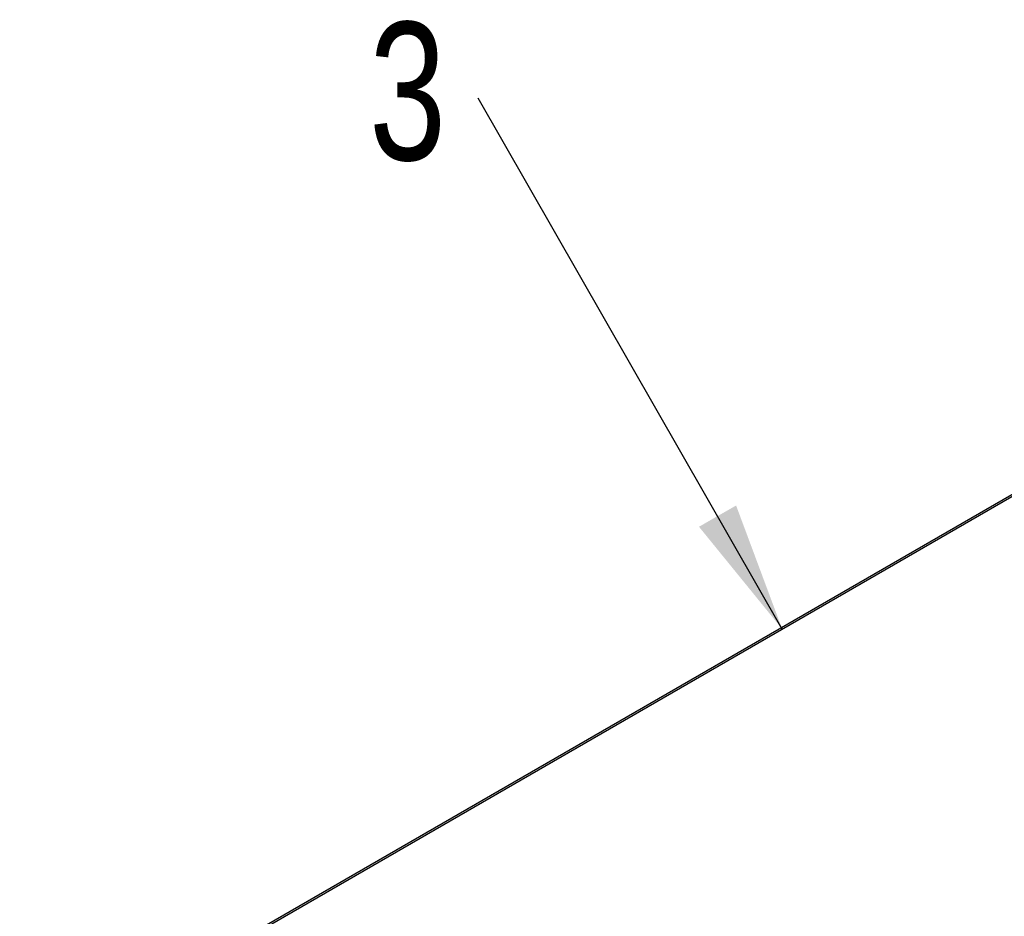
# Model space of a CAD drawing. Header units: millimetres. Extents: x 16 to 503, y 3 to 290.
# Tile 166 of 169: x 81 to 106, y 211 to 233. Entities that reach past the tile are written whole.
import ezdxf

# ---------------------------------------------------------------- set-up
doc = ezdxf.new("R2010")
doc.units = ezdxf.units.MM
doc.layers.add('BOARDER', color=7, linetype='Continuous', lineweight=25)
doc.styles.add('SLDTEXTSTYLE0', font='TXT', dxfattribs={"width": 0.75})
doc.dimstyles.new('SLDDIMSTYLE0', dxfattribs={"dimtxt": 0.18, "dimasz": 3.302, "dimexe": 0, "dimexo": 0.0625, "dimgap": 0, "dimtad": 0, "dimtih": 1, "dimtoh": 1, "dimdec": 0, "dimrnd": 1e-09, "dimzin": 0, "dimdsep": 46, "dimtxsty": 'Standard', "dimsah": 1, "dimcen": 0.09, "dimadec": 0, "dimazin": 0, "dimtfac": 3.302, "dimtdec": 0, "dimtofl": 0, "dimtmove": 0, "dimatfit": 3, "dimfxl": 1, "dimfrac": 2, "dimtolj": 1, "dimtzin": 0, "dimarcsym": 0})

# ---------------------------------------------------------------- blocks, each defined once
blk = doc.blocks.new('SW_NOTE_0')
at = {"layer": 'BOARDER', "color": 0, "insert": (-1.793, 1.926), "char_height": 3.5, "attachment_point": 2, "style": 'SLDTEXTSTYLE0'}
blk.add_mtext('3', dxfattribs=at)

msp = doc.modelspace()

# ---------------------------------------------------------------- linework, layer by layer
at = {"color": 7, "linetype": 'Continuous', "lineweight": 25}
for p, q in [((111.173, 224.589), (80.517, 206.892)), ((80.579, 206.886), (111.234, 224.583))]:
    msp.add_line(p, q, dxfattribs=at)

# ---------------------------------------------------------------- block references
at = {"layer": 'BOARDER'}
msp.add_blockref('SW_NOTE_0', (92.157, 231.505), dxfattribs=at)

# ---------------------------------------------------------------- leaders
msp.add_leader([(99.873, 218.025), (92.157, 231.505)], dimstyle='SLDDIMSTYLE0', dxfattribs=at)

doc.saveas('drawing.dxf')
